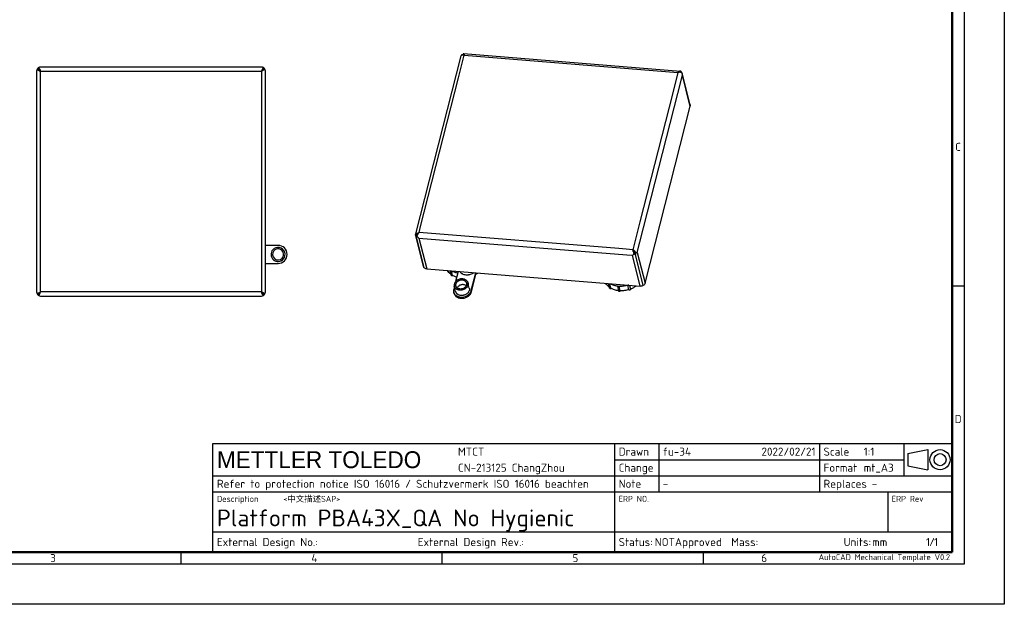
# Model space of a CAD drawing. Header units: millimetres. Extents: x 0 to 1680, y 0 to 1188.
# Tile 2 of 4: x 700 to 1680, y 0 to 582. Entities that reach past the tile are written whole.
import ezdxf
from ezdxf.enums import TextEntityAlignment as Align

# ---------------------------------------------------------------- set-up
doc = ezdxf.new("R2010")
doc.units = ezdxf.units.MM
doc.header["$LTSCALE"] = 4
doc.layers.add('00_COMPONENTS', color=7, linetype='Continuous')
doc.layers.add('AXES', color=7, linetype='Continuous')
doc.layers.add('AM_BOR', color=7, linetype='Continuous', lineweight=50)
doc.styles.add('MT logo', font='avgcbol_.ttf')
doc.styles.add('Note', font='isocpeur.ttf')

# ---------------------------------------------------------------- blocks, each defined once
blk = doc.blocks.new('MT_ISO_A3')
at = {"layer": 'AM_BOR', "lineweight": 25}
for p, q in [((410, 287), (410, 10)), ((407, 79.25), (410, 79.25)), ((215, 13), (215, 10)), ((280, 13), (280, 10)), ((345, 13), (345, 10)), ((410, 10), (20, 10))]:
    blk.add_line(p, q, dxfattribs=at)
at = {"layer": 'AM_BOR', "lineweight": 50}
for p, q in [((407, 284), (407, 13)), ((407, 13), (23, 13))]:
    blk.add_line(p, q, dxfattribs=at)
at = {"layer": 'Defpoints', "lineweight": 25}
for p, q in [((420, 297), (420, 0)), ((420, 0), (0, 0))]:
    blk.add_line(p, q, dxfattribs=at)
at = {"layer": 'AM_BOR', "lineweight": 25, "char_height": 2, "style": 'Note'}
for s, insert, attachment_point in [('\\fISOCPEUR|b0|i0;\\H2.0000;C', (408.5, 113.87), 5), ('\\fISOCPEUR|b0|i0;\\H2.0000;D', (408.5, 46.12), 5), ('\\fISOCPEUR|b0|i0;\\H2.0000;3', (182.5, 11.5), 4), ('\\fISOCPEUR|b0|i0;\\H2.0000;4', (247.5, 11.5), 4), ('\\fISOCPEUR|b0|i0;\\H2.0000;5', (312.5, 11.5), 4), ('\\fISOCPEUR|b0|i0;\\H2.0000;6', (359.5, 11.5), 4)]:
    blk.add_mtext(s, dxfattribs=dict(at, insert=insert, attachment_point=attachment_point))
blk = doc.blocks.new('*U12')
at = {"layer": 'AM_BOR', "lineweight": 25}
for p, q in [((-184, 27), (0, 27)), ((-184, 0), (-184, 27)), ((-84, 27), (-84, 0)), ((-73, 27), (-73, 15)), ((-33, 27), (-33, 15)), ((-12, 27), (-12, 19)), ((0, 27), (0, 0)), ((-11, 24.5), (-6, 25.5)), ((-6, 25.5), (-6, 20.5)), ((-84, 23), (-12, 23)), ((-11, 24.5), (-11, 21.5)), ((-11, 21.5), (-6, 20.5)), ((-184, 19), (0, 19)), ((-184, 15), (0, 15)), ((-16, 15), (-16, 5)), ((-184, 5), (0, 5)), ((0, 0), (-184, 0))]:
    blk.add_line(p, q, dxfattribs=at)
for radius in [2.5, 1.5]:
    blk.add_circle((-3, 23), radius, dxfattribs=at)
at = {"layer": 'AM_BOR', "lineweight": 25, "style": 'Note'}
for s, p in [('Drawn', (-83, 25)), ('Scale', (-32, 25)), ('Change', (-83, 21)), ('Format', (-32, 21)), ('Refer to protection notice ISO 16016 / Schutzvermerk ISO 16016 beachten', (-183, 17)), ('Note', (-83, 17)), ('Replaces', (-32, 17)), ('External Design No.:', (-183, 2.5)), ('External Design Rev.:', (-133, 2.5)), ('Status:', (-83, 2.5)), ('Mass:', (-55, 2.5)), ('Units:', (-27, 2.5))]:
    blk.add_text(s, height=2, dxfattribs=at).set_placement(p, align=Align.MIDDLE_LEFT)
for s, height, p in [('Description', 1.5217, (-183, 14)), ('ERP NO.', 1.5, (-83, 14)), ('ERP Rev', 1.5, (-15, 14))]:
    blk.add_text(s, height=height, dxfattribs=at).set_placement(p, align=Align.TOP_LEFT)
blk.add_text('/', height=2, dxfattribs=at).set_placement((-5, 2.5), align=Align.MIDDLE_CENTER)
blk.add_text('AutoCAD Mechanical Template V0.2', height=1.5, dxfattribs=at).set_placement((-0.5, -0.5), align=Align.TOP_RIGHT)
at = {"layer": 'AM_BOR', "lineweight": 25}
for tag, height, style, p in [('GEN-TITLE-CMPNY{13.8}', 4.2, 'MT logo', (-183, 23)), ('PLANT{19}', 2, 'Note', (-123, 25)), ('GEN-TITLE-NAME{11}', 2, 'Note', (-72, 25)), ('GEN-TITLE-SCA{4.0}', 2, 'Note', (-22, 25)), ('ADDRESS{19}', 2, 'Note', (-123, 21)), ('GEN-TITLE-ISSM{11}', 2, 'Note', (-72, 21)), ('GEN-TITLE-SIZ{4.0}', 2, 'Note', (-22, 21)), ('NOTE{19}', 2, 'Note', (-72, 17)), ('REPLACES{9}', 2, 'Note', (-20, 17)), ('GEN-TITLE-DES1{23.3}', 4.2, 'Note', (-183, 8.5)), ('GEN-TITLE-NR{15.7}', 4.2, 'Note', (-83, 8.5)), ('GEN-TITLE-DWG{11}', 2, 'Note', (-157.96, 2.5)), ('GEN-TITLE-DWGREV{10}', 2, 'Note', (-106.49, 2.5))]:
    blk.add_attdef(tag, text='', height=height, dxfattribs=dict(at, style=style)).set_placement(p, align=Align.MIDDLE_LEFT)
at = {"layer": 'AM_BOR', "lineweight": 25, "style": 'Note'}
for tag, p in [('GEN-TITLE-DAT{7}', (-34, 25)), ('GEN-TITLE-ISSD{7}', (-34, 21))]:
    blk.add_attdef(tag, text='', height=2, dxfattribs=at).set_placement(p, align=Align.MIDDLE_RIGHT)
blk.add_attdef('GEN-TITLE-DES2{54.3}', text='', height=1.5, dxfattribs=at).set_placement((-166.5, 14), align=Align.TOP_LEFT)
blk.add_attdef('GEN-TITLE-REV{3.3}', text='', height=4.2, dxfattribs=at).set_placement((-8, 8.5), align=Align.MIDDLE_CENTER)
at = {"layer": 'AM_BOR', "lineweight": 25, "style": 'Note', "flags": 8}
for tag, p in [('GEN-TITLE-DACT{8.3}', (-74.02, 2.5)), ('GEN-TITLE-WT{10}', (-48, 2.5)), ('GEN-TITLE-LUNIT{4.3}', (-19.9, 2.5)), ('GEN-TITLE-SHEETS{2}', (-4.5, 2.5))]:
    blk.add_attdef(tag, text='', height=2, dxfattribs=at).set_placement(p, align=Align.MIDDLE_LEFT)
blk.add_attdef('GEN-TITLE-SHEET{2}', text='', height=2, dxfattribs=at).set_placement((-5.5, 2.5), align=Align.MIDDLE_RIGHT)

msp = doc.modelspace()

# ---------------------------------------------------------------- linework, layer by layer
at = {"color": 7, "linetype": 'Continuous'}
for p, q in [((1094.06, 368.97), (1139.18, 546.16)), ((1139.55, 547.23), (1139.18, 546.16)), ((1141.42, 548.39), (1141.51, 548.4)), ((1141.51, 548.4), (1357.57, 530.94)), ((716.41, 530.83), (716.41, 311.04)), ((940.26, 534.89), (720.47, 534.89)), ((944.31, 311.04), (944.31, 530.83)), ((1357.85, 530.89), (1357.57, 530.94)), ((1359.23, 528.94), (1359.07, 529.48)), ((1359.47, 528.01), (1359.23, 528.94)), ((1366.91, 498.38), (1359.47, 528.01)), ((1322.3, 319.67), (1367.19, 495.93)), ((1367.2, 497.21), (1366.91, 498.38)), ((1093.82, 368.04), (1094.06, 368.97)), ((1093.82, 368.04), (1093.82, 367.95)), ((1093.82, 367.95), (1093.86, 367.85)), ((1094.05, 367.01), (1093.82, 367.94)), ((1094.35, 365.84), (1094.05, 367.01)), ((1101.79, 336.21), (1094.35, 365.84)), ((1095.01, 366.26), (1095.09, 366.44)), ((1310.12, 353.01), (1310.09, 353.11)), ((1104.89, 333.93), (1285.71, 319.31)), ((1285.71, 319.31), (1317.55, 316.74)), ((720.47, 306.99), (940.26, 306.99))]:
    msp.add_line(p, q, dxfattribs=at)
at = {"color": 9, "linetype": 'Continuous'}
for p, q in [((1136.52, 524.22), (1142.24, 546.65)), ((1142.24, 546.65), (1355, 529.45)), ((720.41, 530.89), (940.31, 530.89)), ((720.41, 310.99), (720.41, 530.89)), ((940.31, 530.89), (940.31, 310.99)), ((1355, 529.45), (1349.86, 509.24)), ((1098.84, 376.26), (1136.52, 524.22)), ((1354.83, 508.56), (1359.46, 526.72)), ((1366.59, 498.31), (1359.46, 526.72)), ((1349.86, 509.24), (1317.13, 380.75)), ((1317.15, 360.6), (1354.83, 508.56)), ((1366.89, 497.13), (1366.59, 498.31)), ((1367.19, 495.93), (1366.89, 497.13)), ((1097.33, 370.31), (1098.84, 376.26)), ((1317.13, 380.75), (1310.09, 353.11)), ((1094.64, 365.91), (1094.75, 366.33)), ((1094.75, 366.33), (1094.79, 366.52)), ((1094.79, 366.52), (1094.86, 366.78)), ((1094.86, 366.78), (1094.96, 367.18)), ((1094.96, 367.18), (1095.05, 367.54)), ((1097.16, 364.73), (1304.26, 347.98)), ((1097.16, 364.73), (1104.89, 333.93)), ((1296.17, 354.23), (1097.33, 370.31)), ((1303.47, 353.64), (1296.17, 354.23)), ((1310.09, 353.11), (1303.47, 353.64)), ((1314.57, 350.47), (1317.15, 360.6)), ((1304.26, 347.98), (1309.82, 347.54)), ((1317.55, 316.74), (1309.82, 347.54)), ((1314.57, 350.47), (1322.3, 319.67)), ((940.31, 310.99), (720.41, 310.99))]:
    msp.add_line(p, q, dxfattribs=at)
at = {"color": 3, "linetype": 'Continuous'}
for p, q in [((1102.08, 336.29), (1094.64, 365.91)), ((1102.08, 336.29), (1094.64, 365.91)), ((1320.56, 317.48), (1312.82, 348.27)), ((1320.56, 317.48), (1312.82, 348.27)), ((1102.37, 335.12), (1102.08, 336.29)), ((1102.37, 335.12), (1102.08, 336.29))]:
    msp.add_line(p, q, dxfattribs=at)
at = {"color": 7, "linetype": 'Continuous'}
msp.add_lwpolyline([(1310.53, 351.84), (1310.49, 351.94), (1310.33, 352.35)], dxfattribs=at)
for centre, radius, start, end in [((1132.31, 551.53), 9.65, 333.00372, 334.55309), ((1133.49, 550.98), 8.35, 334.49742, 337.78283), ((1128.14, 543.31), 14.48, 16.37916, 16.62137), ((720.41, 530.83), 4, 150.83595, 180), ((720.41, 530.83), 4, 134.427, 150.83595), ((720.47, 530.89), 4, 119.16405, 135.573), ((720.47, 530.89), 4, 90, 119.16405), ((940.26, 530.89), 4, 60.83595, 90), ((940.26, 530.89), 4, 44.427, 60.83595), ((940.31, 530.83), 4, 29.16405, 45.573), ((940.31, 530.83), 4, 0, 29.16405), ((1324.72, 510.17), 39.06, 29.8022, 29.98579), ((1097.1, 366.18), 3.65, 151.8933, 152.65877), ((1097.12, 366.17), 3.67, 150.64912, 151.89273), ((1306.43, 345.74), 8.23, 63.1143, 63.57472), ((1306.25, 345.39), 8.62, 56.77514, 63.072), ((1306.24, 345.38), 8.64, 56.2953, 56.77928), ((1306.25, 345.39), 8.62, 56.01626, 56.29524), ((720.41, 311.04), 4, 180, 209.16405), ((720.41, 311.04), 4, 209.16405, 225.573), ((720.47, 310.99), 4, 224.427, 240.83597), ((720.47, 310.99), 4, 240.83597, 270), ((940.26, 310.99), 4, 270, 299.16405), ((940.26, 310.99), 4, 299.16405, 315.573), ((940.31, 311.04), 4, 314.427, 330.83595), ((940.31, 311.04), 4, 330.83595, 0)]:
    msp.add_arc(centre, radius, start, end, dxfattribs=at)
at = {"color": 3, "linetype": 'Continuous'}
for centre, radius, start, end in [((1098.09, 365.97), 3.45, 174.47033, 180.98521), ((1097.99, 365.98), 3.35, 165.7462, 174.46691), ((1097.98, 365.98), 3.34, 157.06901, 165.68834), ((1306.01, 346.34), 7.4, 50.70546, 54.31335), ((1306.1, 346.45), 7.26, 47.44313, 50.71429)]:
    msp.add_arc(centre, radius, start, end, dxfattribs=at)
at = {"color": 7, "linetype": 'Continuous'}
for points, knots in [([(1139.55, 547.23), (1139.63, 547.27), (1139.86, 547.31), (1140.47, 547.29), (1140.98, 547.16), (1141.34, 547.03)], [0, 0, 0, 0, 0.152197, 0.371937, 1, 1, 1, 1]), ([(1141.42, 548.39), (1141.41, 548.34), (1141.35, 548.15), (1141.28, 547.96), (1141.22, 547.82)], [0, 0, 0, 0, 0.24288, 1, 1, 1, 1]), ([(1141.34, 547.03), (1141.41, 547.01), (1141.72, 546.9), (1142.02, 546.76), (1142.24, 546.65)], [0, 0, 0, 0, 0.23656, 1, 1, 1, 1]), ([(1141.51, 548.4), (1141.52, 548.4), (1141.56, 548.4), (1141.6, 548.37), (1141.63, 548.35)], [0, 0, 0, 0, 0.22883, 1, 1, 1, 1]), ([(1141.63, 548.35), (1141.67, 548.31), (1141.74, 548.21), (1141.87, 547.91), (1141.96, 547.64), (1142.01, 547.45)], [0, 0, 0, 0, 0.160799, 0.380185, 1, 1, 1, 1]), ([(1142.03, 547.39), (1142.05, 547.33), (1142.12, 547.09), (1142.19, 546.84), (1142.24, 546.65)], [0, 0, 0, 0, 0.229606, 1, 1, 1, 1]), ([(716.92, 532.78), (717.11, 532.6), (717.59, 532.26), (718.76, 531.62), (719.73, 531.19), (720.41, 530.89)], [0, 0, 0, 0, 0.198455, 0.439061, 1, 1, 1, 1]), ([(718.52, 534.38), (718.7, 534.19), (719.04, 533.71), (719.68, 532.54), (720.11, 531.57), (720.41, 530.89)], [0, 0, 0, 0, 0.198455, 0.439061, 1, 1, 1, 1]), ([(942.21, 534.38), (942.03, 534.19), (941.69, 533.71), (941.05, 532.54), (940.62, 531.57), (940.31, 530.89)], [0, 0, 0, 0, 0.198455, 0.439061, 1, 1, 1, 1]), ([(943.81, 532.78), (943.61, 532.6), (943.13, 532.26), (941.97, 531.62), (940.99, 531.19), (940.31, 530.89)], [0, 0, 0, 0, 0.198455, 0.439061, 1, 1, 1, 1]), ([(1357.57, 530.94), (1357.35, 530.95), (1356.89, 530.91), (1356.22, 530.6), (1355.58, 530.1), (1355.2, 529.68), (1355, 529.45)], [0, 0, 0, 0, 0.211684, 0.443014, 0.705278, 1, 1, 1, 1]), ([(1357.24, 529.73), (1357.06, 529.73), (1356.31, 529.71), (1355.56, 529.6), (1355, 529.45)], [0, 0, 0, 0, 0.240664, 1, 1, 1, 1]), ([(1359.07, 529.48), (1358.94, 529.52), (1358.34, 529.66), (1357.72, 529.72), (1357.24, 529.73)], [0, 0, 0, 0, 0.218469, 1, 1, 1, 1]), ([(1358.55, 529.69), (1358.49, 529.79), (1358.26, 530.19), (1358.02, 530.59), (1357.85, 530.89)], [0, 0, 0, 0, 0.26137, 1, 1, 1, 1]), ([(1359.46, 526.72), (1359.46, 526.91), (1359.47, 527.65), (1359.37, 528.4), (1359.23, 528.94)], [0, 0, 0, 0, 0.249158, 1, 1, 1, 1]), ([(1367.2, 497.21), (1367.23, 497.11), (1367.3, 496.68), (1367.27, 496.24), (1367.19, 495.93)], [0, 0, 0, 0, 0.247335, 1, 1, 1, 1]), ([(1093.86, 367.85), (1093.88, 367.79), (1093.95, 367.56), (1094.03, 367.33), (1094.09, 367.16)], [0, 0, 0, 0, 0.24534, 1, 1, 1, 1]), ([(1093.93, 367.96), (1094.26, 368.55), (1095.29, 369.58), (1096.62, 370.12), (1097.33, 370.31)], [0, 0, 0, 0, 0.477959, 1, 1, 1, 1]), ([(1094.09, 367.16), (1094.13, 367.06), (1094.28, 366.63), (1094.47, 366.22), (1094.64, 365.91)], [0, 0, 0, 0, 0.24237, 1, 1, 1, 1]), ([(1094.64, 365.91), (1094.68, 365.92), (1094.78, 365.95), (1094.91, 366.08), (1094.98, 366.2), (1095.01, 366.26)], [0, 0, 0, 0, 0.209807, 0.569563, 1, 1, 1, 1]), ([(1095.09, 366.44), (1095.4, 367.12), (1096.05, 368.46), (1096.85, 369.73), (1097.33, 370.31)], [0, 0, 0, 0, 0.49687, 1, 1, 1, 1]), ([(1095.09, 366.44), (1095.24, 366.27), (1095.87, 365.63), (1096.59, 365.07), (1097.16, 364.73)], [0, 0, 0, 0, 0.256477, 1, 1, 1, 1]), ([(1310.36, 352.15), (1310.33, 352.22), (1310.25, 352.51), (1310.18, 352.8), (1310.12, 353.01)], [0, 0, 0, 0, 0.261312, 1, 1, 1, 1]), ([(1309.82, 347.54), (1309.96, 347.62), (1310.57, 348.04), (1311.12, 348.53), (1311.51, 348.94)], [0, 0, 0, 0, 0.22612, 1, 1, 1, 1]), ([(1310.68, 351.08), (1310.65, 351.17), (1310.54, 351.53), (1310.43, 351.88), (1310.36, 352.15)], [0, 0, 0, 0, 0.256377, 1, 1, 1, 1]), ([(1311.51, 348.94), (1311.43, 349.11), (1311.11, 349.81), (1310.85, 350.53), (1310.68, 351.08)], [0, 0, 0, 0, 0.245842, 1, 1, 1, 1]), ([(1313.39, 350.1), (1313.25, 350.35), (1312.63, 351.29), (1311.77, 352.06), (1311.07, 352.54)], [0, 0, 0, 0, 0.246539, 1, 1, 1, 1]), ([(1311.51, 348.94), (1311.61, 348.86), (1311.99, 348.55), (1312.46, 348.32), (1312.82, 348.27)], [0, 0, 0, 0, 0.249861, 1, 1, 1, 1]), ([(1312.82, 348.27), (1312.91, 348.42), (1313.19, 349), (1313.33, 349.63), (1313.39, 350.1)], [0, 0, 0, 0, 0.261496, 1, 1, 1, 1]), ([(1313.39, 350.1), (1313.63, 350.15), (1314.03, 350.24), (1314.42, 350.38), (1314.57, 350.47)], [0, 0, 0, 0, 0.587794, 1, 1, 1, 1]), ([(1102.37, 335.12), (1102.3, 335.2), (1102.04, 335.52), (1101.86, 335.91), (1101.79, 336.21)], [0, 0, 0, 0, 0.255189, 1, 1, 1, 1]), ([(1104.89, 333.93), (1104.4, 333.97), (1103.46, 334.2), (1102.67, 334.77), (1102.37, 335.12)], [0, 0, 0, 0, 0.522384, 1, 1, 1, 1]), ([(1144.08, 327.85), (1143.42, 327.91), (1142.15, 328.13), (1140.67, 328.73), (1139.63, 329.38), (1138.95, 329.93), (1138.35, 330.56), (1138.02, 331.02), (1137.87, 331.26)], [0, 0, 0, 0, 0.268537, 0.524795, 0.648099, 0.768163, 0.885298, 1, 1, 1, 1]), ([(1151.72, 330.14), (1151.2, 329.72), (1150.05, 328.99), (1148.46, 328.36), (1147.13, 328.03), (1145.78, 327.82), (1144.75, 327.8), (1144.08, 327.85)], [0, 0, 0, 0, 0.245832, 0.497573, 0.624335, 0.750768, 1, 1, 1, 1]), ([(1320.56, 317.48), (1320.12, 317.2), (1319.13, 316.79), (1318.07, 316.69), (1317.55, 316.74)], [0, 0, 0, 0, 0.500243, 1, 1, 1, 1]), ([(1322.3, 319.67), (1322.19, 319.23), (1321.73, 318.36), (1320.98, 317.73), (1320.56, 317.48)], [0, 0, 0, 0, 0.47793, 1, 1, 1, 1]), ([(716.92, 309.1), (717.11, 309.27), (717.59, 309.61), (718.76, 310.26), (719.73, 310.68), (720.41, 310.99)], [0, 0, 0, 0, 0.198455, 0.439061, 1, 1, 1, 1]), ([(718.52, 307.5), (718.7, 307.69), (719.04, 308.17), (719.68, 309.33), (720.11, 310.31), (720.41, 310.99)], [0, 0, 0, 0, 0.198455, 0.439061, 1, 1, 1, 1]), ([(942.21, 307.5), (942.03, 307.69), (941.69, 308.17), (941.05, 309.33), (940.62, 310.31), (940.31, 310.99)], [0, 0, 0, 0, 0.198455, 0.439061, 1, 1, 1, 1]), ([(943.81, 309.1), (943.61, 309.27), (943.13, 309.61), (941.97, 310.26), (940.99, 310.68), (940.31, 310.99)], [0, 0, 0, 0, 0.198455, 0.439061, 1, 1, 1, 1])]:
    msp.add_open_spline(points, degree=3, knots=knots, dxfattribs=at)
at = {"color": 3, "linetype": 'Continuous'}
for points, knots in [([(1141.08, 547.11), (1141.1, 547.12), (1141.21, 547.18), (1141.33, 547.22), (1141.41, 547.21)], [0, 0, 0, 0, 0.282348, 1, 1, 1, 1]), ([(1141.41, 547.21), (1141.44, 547.21), (1141.57, 547.18), (1141.68, 547.1), (1141.75, 547.03)], [0, 0, 0, 0, 0.22639, 1, 1, 1, 1]), ([(1141.75, 547.03), (1141.76, 547.02), (1141.83, 546.95), (1141.89, 546.87), (1141.93, 546.81)], [0, 0, 0, 0, 0.228676, 1, 1, 1, 1]), ([(717.61, 533.69), (717.61, 533.57), (717.65, 533.32), (717.82, 532.97), (718.09, 532.62), (718.58, 532.13), (719.37, 531.55), (720.05, 531.12), (720.41, 530.89)], [0, 0, 0, 0, 0.086491, 0.180413, 0.286718, 0.40731, 0.687402, 1, 1, 1, 1]), ([(717.61, 533.69), (717.73, 533.69), (717.98, 533.65), (718.33, 533.48), (718.68, 533.21), (719.17, 532.72), (719.75, 531.93), (720.18, 531.25), (720.41, 530.89)], [0, 0, 0, 0, 0.086491, 0.180413, 0.286718, 0.40731, 0.687402, 1, 1, 1, 1]), ([(943.11, 533.69), (942.99, 533.69), (942.75, 533.65), (942.39, 533.48), (942.04, 533.21), (941.55, 532.72), (940.98, 531.93), (940.54, 531.25), (940.31, 530.89)], [0, 0, 0, 0, 0.086491, 0.180413, 0.286718, 0.40731, 0.687402, 1, 1, 1, 1]), ([(943.11, 533.69), (943.11, 533.57), (943.07, 533.32), (942.9, 532.97), (942.64, 532.62), (942.14, 532.13), (941.35, 531.55), (940.67, 531.12), (940.31, 530.89)], [0, 0, 0, 0, 0.086491, 0.180413, 0.286718, 0.40731, 0.687402, 1, 1, 1, 1]), ([(1094.64, 365.91), (1094.68, 365.96), (1094.83, 366.14), (1094.97, 366.34), (1095.08, 366.49)], [0, 0, 0, 0, 0.225113, 1, 1, 1, 1]), ([(1094.9, 367.28), (1095.05, 367.64), (1095.49, 368.31), (1096.1, 368.83), (1096.43, 369.05)], [0, 0, 0, 0, 0.489657, 1, 1, 1, 1]), ([(1312.82, 348.27), (1312.57, 348.49), (1312.09, 349.01), (1311.31, 350.2), (1310.84, 351.18), (1310.53, 351.84)], [0, 0, 0, 0, 0.234238, 0.489668, 1, 1, 1, 1]), ([(1312.82, 348.27), (1312.82, 348.6), (1312.71, 349.27), (1312.19, 350.52), (1311.52, 351.34), (1311.01, 351.8)], [0, 0, 0, 0, 0.242366, 0.493451, 1, 1, 1, 1]), ([(717.61, 308.19), (717.61, 308.31), (717.65, 308.55), (717.82, 308.91), (718.09, 309.26), (718.58, 309.75), (719.37, 310.32), (720.05, 310.76), (720.41, 310.99)], [0, 0, 0, 0, 0.086491, 0.180413, 0.286718, 0.40731, 0.687402, 1, 1, 1, 1]), ([(717.61, 308.19), (717.73, 308.19), (717.98, 308.23), (718.33, 308.4), (718.68, 308.66), (719.17, 309.16), (719.75, 309.95), (720.18, 310.63), (720.41, 310.99)], [0, 0, 0, 0, 0.086491, 0.180413, 0.286718, 0.40731, 0.687402, 1, 1, 1, 1]), ([(943.11, 308.19), (943.11, 308.31), (943.07, 308.55), (942.9, 308.91), (942.64, 309.26), (942.14, 309.75), (941.35, 310.32), (940.67, 310.76), (940.31, 310.99)], [0, 0, 0, 0, 0.086491, 0.180413, 0.286718, 0.40731, 0.687402, 1, 1, 1, 1]), ([(943.11, 308.19), (942.99, 308.19), (942.75, 308.23), (942.39, 308.4), (942.04, 308.66), (941.55, 309.16), (940.98, 309.95), (940.54, 310.63), (940.31, 310.99)], [0, 0, 0, 0, 0.086491, 0.180413, 0.286718, 0.40731, 0.687402, 1, 1, 1, 1])]:
    msp.add_open_spline(points, degree=3, knots=knots, dxfattribs=at)
at = {"layer": '00_COMPONENTS', "color": 7, "linetype": 'Continuous'}
for p, q in [((1129.21, 327.67), (1128.11, 332.05)), ((1130.59, 327.5), (1129.47, 331.94)), ((1286.92, 314.92), (1285.82, 319.3)), ((1288.3, 314.75), (1287.18, 319.19)), ((1294.86, 316.72), (1295.98, 312.27)), ((1297.61, 312.13), (1296.42, 316.87)), ((1306.29, 313.29), (1305.18, 317.74)), ((1306.86, 317.6), (1307.81, 313.83)), ((1307.81, 313.83), (1307.83, 313.74)), ((1295.98, 312.27), (1296.05, 311.99))]:
    msp.add_line(p, q, dxfattribs=at)
msp.add_arc((1297.62, 368.27), 21.87, 307.65105, 309.26238, dxfattribs=at)
for points, knots in [([(1128.96, 328.57), (1128.27, 329.09), (1127, 330.22), (1125.94, 331.56), (1125.48, 332.26)], [0, 0, 0, 0, 0.507681, 1, 1, 1, 1]), ([(1128.36, 332.03), (1128.44, 331.99), (1128.64, 331.94), (1128.84, 331.96), (1128.94, 331.98)], [0, 0, 0, 0, 0.486437, 1, 1, 1, 1]), ([(1129.21, 327.67), (1129.23, 327.61), (1129.28, 327.5), (1129.41, 327.36), (1129.58, 327.27), (1129.86, 327.2), (1130.23, 327.24), (1130.49, 327.4), (1130.59, 327.5)], [0, 0, 0, 0, 0.108395, 0.221342, 0.341628, 0.469548, 0.737551, 1, 1, 1, 1]), ([(1130.05, 331.87), (1130.94, 331.41), (1132.84, 330.61), (1134.84, 330.11), (1135.86, 329.93)], [0, 0, 0, 0, 0.491138, 1, 1, 1, 1]), ([(1134.79, 325.72), (1134.41, 325.83), (1132.96, 326.29), (1131.57, 326.93), (1130.59, 327.5)], [0, 0, 0, 0, 0.255516, 1, 1, 1, 1]), ([(1155.86, 329.81), (1155.7, 329.68), (1155.06, 329.2), (1154.38, 328.76), (1153.87, 328.44)], [0, 0, 0, 0, 0.248245, 1, 1, 1, 1]), ([(1286.68, 315.82), (1285.99, 316.34), (1284.71, 317.47), (1283.65, 318.81), (1283.19, 319.51)], [0, 0, 0, 0, 0.507681, 1, 1, 1, 1]), ([(1286.07, 319.28), (1286.16, 319.24), (1286.35, 319.19), (1286.55, 319.21), (1286.65, 319.23)], [0, 0, 0, 0, 0.486437, 1, 1, 1, 1]), ([(1286.92, 314.92), (1286.94, 314.86), (1286.99, 314.75), (1287.12, 314.61), (1287.3, 314.51), (1287.57, 314.45), (1287.94, 314.49), (1288.2, 314.64), (1288.3, 314.75)], [0, 0, 0, 0, 0.108395, 0.221342, 0.341628, 0.469548, 0.737551, 1, 1, 1, 1]), ([(1287.77, 319.12), (1288.84, 318.56), (1291.16, 317.63), (1293.61, 317.14), (1294.87, 316.99)], [0, 0, 0, 0, 0.489675, 1, 1, 1, 1]), ([(1295.98, 312.27), (1294.61, 312.43), (1291.94, 312.99), (1289.44, 314.08), (1288.3, 314.75)], [0, 0, 0, 0, 0.511557, 1, 1, 1, 1]), ([(1294.86, 316.72), (1294.86, 316.75), (1294.84, 316.84), (1294.85, 316.93), (1294.87, 316.99)], [0, 0, 0, 0, 0.247335, 1, 1, 1, 1]), ([(1296.42, 316.87), (1296.4, 316.79), (1296.33, 316.64), (1296.15, 316.46), (1295.91, 316.33), (1295.65, 316.27), (1295.38, 316.28), (1295.14, 316.36), (1294.95, 316.51), (1294.88, 316.65), (1294.86, 316.72)], [0, 0, 0, 0, 0.117119, 0.243878, 0.37822, 0.515181, 0.648865, 0.774537, 0.890614, 1, 1, 1, 1]), ([(1296.42, 316.87), (1297.73, 316.81), (1300.4, 316.9), (1303.01, 317.42), (1304.3, 317.79)], [0, 0, 0, 0, 0.496964, 1, 1, 1, 1]), ([(1306, 317.67), (1305.9, 317.64), (1305.7, 317.63), (1305.51, 317.67), (1305.42, 317.72)], [0, 0, 0, 0, 0.513674, 1, 1, 1, 1]), ([(1307.83, 313.74), (1307.85, 313.66), (1307.85, 313.49), (1307.73, 313.25), (1307.52, 313.05), (1307.25, 312.93), (1306.95, 312.89), (1306.66, 312.94), (1306.43, 313.07), (1306.32, 313.22), (1306.29, 313.29)], [0, 0, 0, 0, 0.110929, 0.229709, 0.359188, 0.496211, 0.634188, 0.766128, 0.8877, 1, 1, 1, 1]), ([(1313.57, 317.05), (1312.7, 316.39), (1310.85, 315.18), (1308.84, 314.23), (1307.8, 313.83)], [0, 0, 0, 0, 0.494979, 1, 1, 1, 1]), ([(1297.61, 312.13), (1297.59, 312.05), (1297.52, 311.9), (1297.34, 311.72), (1297.1, 311.59), (1296.84, 311.53), (1296.57, 311.54), (1296.33, 311.62), (1296.14, 311.78), (1296.07, 311.91), (1296.05, 311.99)], [0, 0, 0, 0, 0.117131, 0.243875, 0.378222, 0.51518, 0.648863, 0.774535, 0.890611, 1, 1, 1, 1]), ([(1306.29, 313.29), (1304.89, 312.84), (1302.01, 312.2), (1299.06, 312.06), (1297.61, 312.13)], [0, 0, 0, 0, 0.502918, 1, 1, 1, 1])]:
    msp.add_open_spline(points, degree=3, knots=knots, dxfattribs=at)
at = {"layer": 'AXES', "color": 7, "linetype": 'Continuous'}
for p, q in [((956.86, 357.44), (944.31, 357.44)), ((944.31, 339.44), (956.86, 339.44)), ((1136.24, 331.4), (1133.67, 321.32)), ((1149.18, 312.42), (1153.66, 329.99)), ((1132.43, 316.42), (1131.77, 313.83)), ((1133.68, 311.42), (1132.36, 316.69)), ((1147.26, 314.83), (1145.94, 320.1)), ((1132.04, 309.75), (1131.74, 310.93))]:
    msp.add_line(p, q, dxfattribs=at)
at = {"layer": 'AXES', "color": 3, "linetype": 'Continuous'}
msp.add_line((1149.48, 311.23), (1154.24, 329.94), dxfattribs=at)
at = {"layer": 'AXES', "color": 9, "linetype": 'Continuous'}
msp.add_line((1149.48, 311.23), (1149.18, 312.42), dxfattribs=at)
at = {"layer": 'AXES', "color": 7, "linetype": 'Continuous'}
for radius, start, end in [(7, 139.32013, 319.32013), (7, 319.32013, 139.32013), (5.55, 319.32013, 139.32013), (9, 270, 90), (5.55, 139.32013, 319.32013)]:
    msp.add_arc((956.86, 348.44), radius, start, end, dxfattribs=at)
for points, knots in [([(1144.65, 322.29), (1144.41, 322.53), (1143.87, 322.95), (1142.96, 323.45), (1141.93, 323.81), (1140.45, 324.08), (1138.9, 324.03), (1137.39, 323.68), (1136.29, 323.27), (1135.28, 322.72), (1134.37, 322.06), (1133.6, 321.28), (1132.98, 320.43), (1132.53, 319.52), (1132.26, 318.57), (1132.2, 317.62), (1132.28, 316.99), (1132.36, 316.69)], [0, 0, 0, 0, 0.058235, 0.118792, 0.181707, 0.246759, 0.3811, 0.449448, 0.517539, 0.584682, 0.650264, 0.713809, 0.775035, 0.833901, 0.890638, 0.945757, 1, 1, 1, 1]), ([(1131.77, 313.83), (1131.64, 313.35), (1131.51, 312.38), (1131.63, 311.4), (1131.74, 310.93)], [0, 0, 0, 0, 0.505724, 1, 1, 1, 1]), ([(1132.36, 316.69), (1132.41, 316.48), (1132.54, 316.08), (1132.83, 315.51), (1133.2, 314.97), (1133.49, 314.65), (1133.65, 314.49)], [0, 0, 0, 0, 0.245526, 0.492919, 0.743922, 1, 1, 1, 1]), ([(1143.51, 321.49), (1143.32, 321.67), (1142.9, 322.01), (1142.17, 322.4), (1141.36, 322.69), (1140.18, 322.9), (1138.64, 322.86), (1137.16, 322.41), (1136.08, 321.83), (1135.36, 321.3), (1134.75, 320.69), (1134.25, 320.01), (1133.9, 319.28), (1133.69, 318.53), (1133.64, 317.78), (1133.71, 317.28), (1133.77, 317.04)], [0, 0, 0, 0, 0.058253, 0.118828, 0.181762, 0.246834, 0.381215, 0.517394, 0.584556, 0.650158, 0.713722, 0.774967, 0.83385, 0.890605, 0.945741, 1, 1, 1, 1]), ([(1145.94, 320.1), (1146.01, 319.8), (1146.1, 319.17), (1146.03, 318.22), (1145.77, 317.27), (1145.32, 316.36), (1144.7, 315.5), (1143.93, 314.73), (1143.02, 314.06), (1142.01, 313.52), (1140.91, 313.11), (1139.4, 312.76), (1137.85, 312.71), (1136.37, 312.98), (1135.34, 313.34), (1134.42, 313.84), (1133.89, 314.26), (1133.65, 314.49)], [0, 0, 0, 0, 0.054243, 0.109362, 0.166099, 0.224965, 0.286191, 0.349736, 0.415318, 0.482461, 0.550552, 0.6189, 0.753241, 0.818293, 0.881208, 0.941765, 1, 1, 1, 1]), ([(1133.77, 317.04), (1133.81, 316.88), (1133.91, 316.56), (1134.14, 316.11), (1134.43, 315.68), (1134.66, 315.42), (1134.79, 315.3)], [0, 0, 0, 0, 0.245528, 0.492914, 0.743932, 1, 1, 1, 1]), ([(1144.53, 319.75), (1144.59, 319.51), (1144.66, 319.01), (1144.61, 318.26), (1144.4, 317.5), (1144.04, 316.78), (1143.55, 316.1), (1142.94, 315.49), (1142.22, 314.96), (1141.14, 314.38), (1139.66, 313.93), (1138.12, 313.89), (1136.94, 314.1), (1136.13, 314.39), (1135.4, 314.78), (1134.98, 315.12), (1134.79, 315.3)], [0, 0, 0, 0, 0.054259, 0.109395, 0.16615, 0.225033, 0.286278, 0.349842, 0.415444, 0.482606, 0.618785, 0.753166, 0.818238, 0.881172, 0.941747, 1, 1, 1, 1]), ([(1147.26, 314.83), (1147.34, 314.53), (1147.43, 313.9), (1147.36, 312.95), (1147.1, 312), (1146.65, 311.09), (1146.03, 310.23), (1145.25, 309.46), (1144.34, 308.79), (1143.33, 308.25), (1142.24, 307.83), (1140.72, 307.48), (1139.17, 307.44), (1137.69, 307.71), (1136.67, 308.07), (1135.75, 308.56), (1135.21, 308.99), (1134.97, 309.22)], [0, 0, 0, 0, 0.054243, 0.109362, 0.166099, 0.224965, 0.286191, 0.349736, 0.415318, 0.482461, 0.550552, 0.6189, 0.753241, 0.818293, 0.881208, 0.941765, 1, 1, 1, 1]), ([(1144.26, 317.26), (1143.94, 317.51), (1143.19, 317.92), (1141.93, 318.27), (1140.58, 318.34), (1139.21, 318.14), (1137.91, 317.67), (1136.75, 316.97), (1135.8, 316.07), (1135.35, 315.35), (1135.18, 314.97)], [0, 0, 0, 0, 0.116518, 0.239761, 0.368415, 0.500053, 0.631682, 0.760313, 0.883522, 1, 1, 1, 1]), ([(1143.51, 321.49), (1143.63, 321.37), (1143.87, 321.11), (1144.16, 320.68), (1144.39, 320.23), (1144.49, 319.91), (1144.53, 319.75)], [0, 0, 0, 0, 0.256068, 0.507086, 0.754472, 1, 1, 1, 1]), ([(1144.65, 322.29), (1144.81, 322.14), (1145.1, 321.82), (1145.47, 321.28), (1145.75, 320.71), (1145.89, 320.3), (1145.94, 320.1)], [0, 0, 0, 0, 0.256078, 0.507081, 0.754474, 1, 1, 1, 1]), ([(1131.74, 310.93), (1131.84, 310.54), (1132.13, 309.76), (1132.81, 308.7), (1133.71, 307.78), (1134.8, 307.01), (1136.06, 306.43), (1137.45, 306.04), (1138.92, 305.85), (1140.94, 305.89), (1143.44, 306.45), (1145.69, 307.65), (1147.17, 308.93), (1148.08, 310), (1148.77, 311.17), (1149.07, 312), (1149.18, 312.42)], [0, 0, 0, 0, 0.05436, 0.10963, 0.166578, 0.225722, 0.287282, 0.351194, 0.417138, 0.484598, 0.621065, 0.755151, 0.81985, 0.882287, 0.942298, 1, 1, 1, 1]), ([(1133.68, 311.42), (1133.74, 311.21), (1133.87, 310.81), (1134.15, 310.24), (1134.52, 309.7), (1134.82, 309.38), (1134.97, 309.22)], [0, 0, 0, 0, 0.245526, 0.492919, 0.743922, 1, 1, 1, 1])]:
    msp.add_open_spline(points, degree=3, knots=knots, dxfattribs=at)
at = {"layer": 'AXES', "color": 3, "linetype": 'Continuous'}
msp.add_open_spline([(1132.04, 309.75), (1132.14, 309.35), (1132.43, 308.58), (1133.1, 307.52), (1134, 306.59), (1135.1, 305.83), (1136.36, 305.24), (1137.74, 304.85), (1139.21, 304.67), (1141.24, 304.7), (1143.74, 305.26), (1145.98, 306.46), (1147.47, 307.74), (1148.38, 308.82), (1149.07, 309.98), (1149.37, 310.82), (1149.48, 311.23)], degree=3, knots=[0, 0, 0, 0, 0.05436, 0.10963, 0.166578, 0.225722, 0.287282, 0.351194, 0.417138, 0.484598, 0.621065, 0.755151, 0.81985, 0.882287, 0.942298, 1, 1, 1, 1], dxfattribs=at)

# ---------------------------------------------------------------- block references
at = {"lineweight": 0, "xscale": 4, "yscale": 4, "zscale": 4}
msp.add_blockref('MT_ISO_A3', (0, 0), dxfattribs=at)
at = {"lineweight": 0}
ref = msp.add_blockref('*U12', (1628, 52), dxfattribs=dict(at, xscale=4, yscale=4, zscale=4))
ref.add_attrib('GEN-TITLE-DES1{23.3}', 'Platform PBA43X_QA No Hygienic', dxfattribs={"layer": 'AM_BOR', "lineweight": 25, "height": 16.8, "style": 'Note'}).set_placement((896, 86), align=Align.MIDDLE_LEFT)
ref.add_attrib('GEN-TITLE-DES2{54.3}', '<中文描述SAP>', dxfattribs={"layer": 'AM_BOR', "lineweight": 25, "height": 6, "style": 'Note'}).set_placement((962, 108), align=Align.TOP_LEFT)
ref.add_attrib('GEN-TITLE-NAME{11}', 'fu-34', dxfattribs={"layer": 'AM_BOR', "lineweight": 25, "height": 8, "style": 'Note'}).set_placement((1340, 152), align=Align.MIDDLE_LEFT)
ref.add_attrib('GEN-TITLE-DAT{7}', '2022/02/21', dxfattribs={"layer": 'AM_BOR', "lineweight": 25, "height": 8, "style": 'Note'}).set_placement((1492, 152), align=Align.MIDDLE_RIGHT)
ref.add_attrib('GEN-TITLE-SCA{4.0}', '1:1', dxfattribs={"layer": 'AM_BOR', "lineweight": 25, "height": 8, "style": 'Note'}).set_placement((1540, 152), align=Align.MIDDLE_LEFT)
ref.add_attrib('GEN-TITLE-SIZ{4.0}', 'mt_A3', dxfattribs={"layer": 'AM_BOR', "lineweight": 25, "height": 8, "style": 'Note'}).set_placement((1540, 136), align=Align.MIDDLE_LEFT)
ref.add_attrib('NOTE{19}', '-', dxfattribs={"layer": 'AM_BOR', "lineweight": 25, "height": 8, "style": 'Note'}).set_placement((1340, 120), align=Align.MIDDLE_LEFT)
ref.add_attrib('REPLACES{9}', '-', dxfattribs={"layer": 'AM_BOR', "lineweight": 25, "height": 8, "style": 'Note'}).set_placement((1548, 120), align=Align.MIDDLE_LEFT)
ref.add_attrib('GEN-TITLE-DACT{8.3}', 'NOTApproved', dxfattribs={"layer": 'AM_BOR', "lineweight": 25, "height": 8, "style": 'Note'}).set_placement((1331.93, 62), align=Align.MIDDLE_LEFT)
ref.add_attrib('GEN-TITLE-LUNIT{4.3}', 'mm', dxfattribs={"layer": 'AM_BOR', "lineweight": 25, "height": 8, "style": 'Note'}).set_placement((1548.41, 62), align=Align.MIDDLE_LEFT)
ref.add_attrib('GEN-TITLE-SHEET{2}', '1', dxfattribs={"layer": 'AM_BOR', "lineweight": 25, "height": 8, "style": 'Note'}).set_placement((1606, 62), align=Align.MIDDLE_RIGHT)
ref.add_attrib('GEN-TITLE-SHEETS{2}', '1', dxfattribs={"layer": 'AM_BOR', "lineweight": 25, "height": 8, "style": 'Note'}).set_placement((1610, 62), align=Align.MIDDLE_LEFT)
ref.add_attrib('GEN-TITLE-CMPNY{13.8}', 'METTLER TOLEDO', dxfattribs={"layer": 'AM_BOR', "lineweight": 25, "height": 16.8, "style": 'MT logo'}).set_placement((896, 144), align=Align.MIDDLE_LEFT)
ref.add_attrib('PLANT{19}', 'MTCT', dxfattribs={"layer": 'AM_BOR', "lineweight": 25, "height": 8, "style": 'Note'}).set_placement((1136, 152), align=Align.MIDDLE_LEFT)
ref.add_attrib('ADDRESS{19}', 'CN-213125 ChangZhou', dxfattribs={"layer": 'AM_BOR', "lineweight": 25, "height": 8, "style": 'Note'}).set_placement((1136, 136), align=Align.MIDDLE_LEFT)

doc.saveas('drawing.dxf')
